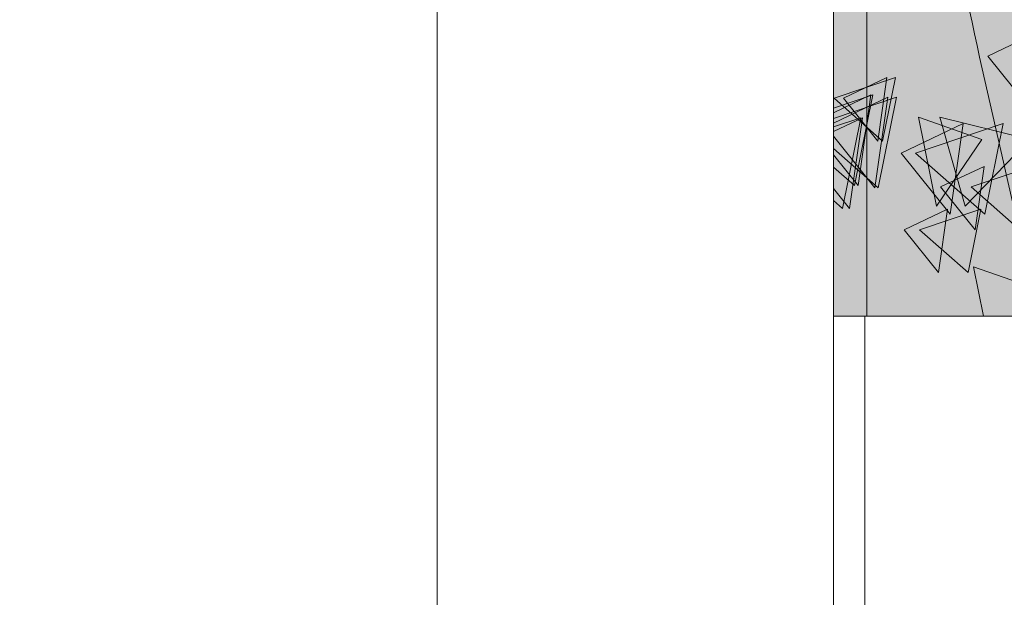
# Model space of a CAD drawing. Header units: millimetres. Extents: x -54722 to 267911, y -1116 to 19261.
# Tile 111 of 136: x 262359 to 262519, y 1348 to 1443. Entities that reach past the tile are written whole.
import ezdxf

# ---------------------------------------------------------------- set-up
doc = ezdxf.new("R2010")
doc.units = ezdxf.units.MM
for name, color, linetype, lineweight in [('A-WALL', 113, 'Continuous', 9), ('A-WALL-PATT', 111, 'Continuous', 9), ('L-PLNT', 71, 'Continuous', 9)]:
    doc.layers.add(name, color=color, linetype=linetype, lineweight=lineweight)

# ---------------------------------------------------------------- blocks, each defined once
blk = doc.blocks.new('FP_69-Façade Sud')
at = {"layer": 'A-WALL-PATT'}
blk.add_line((5927.63, 258.53), (5927.63, 1394.25), dxfattribs=at)
blk = doc.blocks.new('SBA_PLNT-DTL-GenericTree_02 - ANG-045-V70-Façade Sud')
at = {"layer": 'L-PLNT'}
for p, q in [((5947.63, 1436.57), (5957.73, 1441.38)), ((5955.62, 1426.61), (5947.63, 1436.57)), ((5924.16, 1429.71), (5931.22, 1433.07)), ((5931.22, 1433.07), (5929.75, 1422.73)), ((5922.51, 1427.35), (5928.62, 1430.26)), ((5922.51, 1425.67), (5931.37, 1429.88)), ((5929.75, 1422.73), (5924.16, 1429.71)), ((5928.62, 1430.26), (5926.52, 1415.49)), ((5931.37, 1429.88), (5929.26, 1415.11)), ((5922.51, 1424.3), (5927.23, 1426.55)), ((5927.23, 1426.55), (5925.13, 1411.78)), ((5939.28, 1412.16), (5936.34, 1426.65)), ((5936.34, 1426.65), (5946.68, 1423)), ((5933.53, 1420.78), (5943.63, 1425.59)), ((5943.63, 1425.59), (5941.53, 1410.82)), ((5929.26, 1415.11), (5922.51, 1423.52)), ((5946.68, 1423), (5939.28, 1412.16)), ((5926.52, 1415.49), (5922.51, 1420.48)), ((5941.53, 1410.82), (5933.53, 1420.78)), ((5939.97, 1415.27), (5947.04, 1418.63)), ((5947.04, 1418.63), (5945.57, 1408.3)), ((5925.13, 1411.78), (5922.51, 1415.04)), ((5945.57, 1408.3), (5939.97, 1415.27)), ((5934.02, 1408.31), (5941.09, 1411.68)), ((5941.09, 1411.68), (5939.62, 1401.34)), ((5939.62, 1401.34), (5934.02, 1408.31)), ((5946.97, 1394.25), (5945.34, 1402.26)), ((5945.34, 1402.26), (5955.68, 1398.62))]:
    blk.add_line(p, q, dxfattribs=at)
blk.add_open_spline([(5955.5, 1394.42), (5951.62, 1415.02), (5942.75, 1447.17), (5938.59, 1481.08), (5937.01, 1493.97)], degree=3, knots=[77.563957, 77.563957, 77.563957, 77.563957, 104.601537, 121.188751, 121.188751, 121.188751, 121.188751], dxfattribs=at)
blk = doc.blocks.new('SBA_PLNT-DTL-GenericTree_02 - ANG-135-V71-Façade Sud')
at = {"layer": 'L-PLNT'}
for p, q in [((5947.63, 1436.57), (5957.73, 1441.38)), ((5955.62, 1426.61), (5947.63, 1436.57)), ((5924.16, 1429.71), (5931.22, 1433.07)), ((5931.22, 1433.07), (5929.75, 1422.73)), ((5922.51, 1427.35), (5928.62, 1430.26)), ((5922.51, 1425.67), (5931.37, 1429.88)), ((5929.75, 1422.73), (5924.16, 1429.71)), ((5928.62, 1430.26), (5926.52, 1415.49)), ((5931.37, 1429.88), (5929.26, 1415.11)), ((5922.51, 1424.3), (5927.23, 1426.55)), ((5927.23, 1426.55), (5925.13, 1411.78)), ((5939.28, 1412.16), (5936.34, 1426.65)), ((5936.34, 1426.65), (5946.68, 1423)), ((5933.53, 1420.78), (5943.63, 1425.59)), ((5943.63, 1425.59), (5941.53, 1410.82)), ((5929.26, 1415.11), (5922.51, 1423.52)), ((5946.68, 1423), (5939.28, 1412.16)), ((5926.52, 1415.49), (5922.51, 1420.48)), ((5941.53, 1410.82), (5933.53, 1420.78)), ((5939.97, 1415.27), (5947.04, 1418.63)), ((5947.04, 1418.63), (5945.57, 1408.3)), ((5925.13, 1411.78), (5922.51, 1415.04)), ((5945.57, 1408.3), (5939.97, 1415.27)), ((5934.02, 1408.31), (5941.09, 1411.68)), ((5941.09, 1411.68), (5939.62, 1401.34)), ((5939.62, 1401.34), (5934.02, 1408.31)), ((5946.97, 1394.25), (5945.34, 1402.26)), ((5945.34, 1402.26), (5955.68, 1398.62))]:
    blk.add_line(p, q, dxfattribs=at)
blk.add_open_spline([(5955.5, 1394.42), (5951.62, 1415.02), (5942.75, 1447.17), (5938.59, 1481.08), (5937.01, 1493.97)], degree=3, knots=[77.563957, 77.563957, 77.563957, 77.563957, 104.601537, 121.188751, 121.188751, 121.188751, 121.188751], dxfattribs=at)
blk = doc.blocks.new('SBA_PLNT-DTL-GenericTree_02 - ANG-090-V72-Façade Sud')
at = {"layer": 'L-PLNT'}
for p, q in [((5927.92, 1457.03), (5927.92, 1442.27)), ((5927.92, 1441.38), (5927.92, 1455.86)), ((5927.92, 1455.46), (5927.92, 1440.69)), ((5927.92, 1454.88), (5927.92, 1440.11)), ((5927.92, 1454.87), (5927.92, 1440.1)), ((5927.92, 1455.86), (5927.92, 1441.09)), ((5927.92, 1453.21), (5927.92, 1438.44)), ((5927.92, 1442.27), (5927.92, 1452.23)), ((5927.92, 1452.21), (5927.92, 1441.38)), ((5927.92, 1452.02), (5927.92, 1437.25)), ((5927.92, 1451.71), (5927.92, 1436.94)), ((5927.92, 1451.31), (5927.92, 1436.54)), ((5927.92, 1451.28), (5927.92, 1440.95)), ((5927.92, 1450.96), (5927.92, 1436.19)), ((5927.92, 1440.69), (5927.92, 1450.65)), ((5927.92, 1450.21), (5927.92, 1439.87)), ((5927.92, 1450.19), (5927.92, 1439.85)), ((5927.92, 1440.11), (5927.92, 1450.08)), ((5927.92, 1440.1), (5927.92, 1450.07)), ((5927.92, 1441.09), (5927.92, 1451.06)), ((5927.92, 1435.05), (5927.92, 1449.54)), ((5927.92, 1438.44), (5927.92, 1448.4)), ((5927.92, 1447.97), (5927.92, 1437.64)), ((5927.92, 1440.95), (5927.92, 1447.92)), ((5927.92, 1447.31), (5927.92, 1436.98)), ((5927.92, 1437.25), (5927.92, 1447.22)), ((5927.92, 1436.94), (5927.92, 1446.91)), ((5927.92, 1439.87), (5927.92, 1446.85)), ((5927.92, 1439.85), (5927.92, 1446.82)), ((5927.92, 1441.7), (5927.92, 1446.51)), ((5927.92, 1446.51), (5927.92, 1431.74)), ((5927.92, 1436.54), (5927.92, 1446.5)), ((5927.92, 1436.19), (5927.92, 1446.15)), ((5927.92, 1445.89), (5927.92, 1435.05)), ((5927.92, 1445.89), (5927.92, 1435.55)), ((5927.92, 1440.71), (5927.92, 1445.51)), ((5927.92, 1445.51), (5927.92, 1430.74)), ((5927.92, 1441.26), (5927.92, 1444.63)), ((5927.92, 1444.63), (5927.92, 1434.29)), ((5927.92, 1437.64), (5927.92, 1444.61)), ((5927.92, 1439.7), (5927.92, 1444.5)), ((5927.92, 1444.5), (5927.92, 1429.74)), ((5927.92, 1439.23), (5927.92, 1444.04)), ((5927.92, 1444.04), (5927.92, 1429.27)), ((5927.92, 1436.98), (5927.92, 1443.95)), ((5927.92, 1437.76), (5927.92, 1442.56)), ((5927.92, 1442.56), (5927.92, 1427.79)), ((5927.92, 1435.55), (5927.92, 1442.53)), ((5927.92, 1439.16), (5927.92, 1442.53)), ((5927.92, 1442.53), (5927.92, 1432.19)), ((5927.92, 1439.14), (5927.92, 1442.5)), ((5927.92, 1442.5), (5927.92, 1432.17)), ((5927.92, 1437.1), (5927.92, 1441.91)), ((5927.92, 1441.91), (5927.92, 1427.14)), ((5927.92, 1431.74), (5927.92, 1441.7)), ((5927.92, 1427.17), (5927.92, 1441.65)), ((5927.92, 1441.65), (5927.92, 1438.01)), ((5927.92, 1438.29), (5927.92, 1441.65)), ((5927.92, 1441.65), (5927.92, 1431.31)), ((5927.92, 1438.24), (5927.92, 1441.61)), ((5927.92, 1441.61), (5927.92, 1431.27)), ((5927.92, 1436.57), (5927.92, 1441.38)), ((5927.92, 1441.38), (5927.92, 1426.61)), ((5927.92, 1434.29), (5927.92, 1441.26)), ((5927.92, 1436.4), (5927.92, 1441.21)), ((5927.92, 1441.21), (5927.92, 1426.44)), ((5927.92, 1430.74), (5927.92, 1440.71)), ((5927.92, 1435.38), (5927.92, 1440.19)), ((5927.92, 1440.19), (5927.92, 1425.42)), ((5927.92, 1436.77), (5927.92, 1440.13)), ((5927.92, 1440.13), (5927.92, 1429.79)), ((5927.92, 1429.74), (5927.92, 1439.7)), ((5927.92, 1434.85), (5927.92, 1439.66)), ((5927.92, 1439.66), (5927.92, 1424.89)), ((5927.92, 1436.22), (5927.92, 1439.58)), ((5927.92, 1439.58), (5927.92, 1429.24)), ((5927.92, 1429.27), (5927.92, 1439.23)), ((5927.92, 1432.19), (5927.92, 1439.16)), ((5927.92, 1432.17), (5927.92, 1439.14)), ((5927.92, 1434.22), (5927.92, 1439.03)), ((5927.92, 1439.03), (5927.92, 1424.26)), ((5927.92, 1435.61), (5927.92, 1438.97)), ((5927.92, 1438.97), (5927.92, 1428.63)), ((5927.92, 1434), (5927.92, 1438.81)), ((5927.92, 1438.81), (5927.92, 1424.04)), ((5927.92, 1435.12), (5927.92, 1438.48)), ((5927.92, 1438.48), (5927.92, 1428.15)), ((5927.92, 1431.31), (5927.92, 1438.29)), ((5927.92, 1431.27), (5927.92, 1438.24)), ((5927.92, 1438.01), (5927.92, 1427.17)), ((5927.92, 1433.2), (5927.92, 1438)), ((5927.92, 1438), (5927.92, 1423.23)), ((5927.92, 1427.79), (5927.92, 1437.76)), ((5927.92, 1427.14), (5927.92, 1437.1)), ((5927.92, 1431.98), (5927.92, 1436.79)), ((5927.92, 1436.79), (5927.92, 1422.02)), ((5927.92, 1429.79), (5927.92, 1436.77)), ((5927.92, 1426.61), (5927.92, 1436.57)), ((5927.92, 1426.44), (5927.92, 1436.4)), ((5927.92, 1431.43), (5927.92, 1436.24)), ((5927.92, 1436.24), (5927.92, 1421.47)), ((5927.92, 1429.24), (5927.92, 1436.22)), ((5927.92, 1430.88), (5927.92, 1435.69)), ((5927.92, 1435.69), (5927.92, 1420.92)), ((5927.92, 1428.63), (5927.92, 1435.61)), ((5927.92, 1425.42), (5927.92, 1435.38)), ((5927.92, 1420.85), (5927.92, 1435.33)), ((5927.92, 1435.33), (5927.92, 1431.68)), ((5927.92, 1428.15), (5927.92, 1435.12)), ((5927.92, 1430.06), (5927.92, 1434.87)), ((5927.92, 1434.87), (5927.92, 1420.1)), ((5927.92, 1424.89), (5927.92, 1434.85)), ((5927.92, 1431.04), (5927.92, 1434.41)), ((5927.92, 1434.41), (5927.92, 1424.07)), ((5927.92, 1430.98), (5927.92, 1434.34)), ((5927.92, 1434.34), (5927.92, 1424)), ((5927.92, 1424.26), (5927.92, 1434.22)), ((5927.92, 1429.3), (5927.92, 1434.11)), ((5927.92, 1434.11), (5927.92, 1419.34)), ((5927.92, 1424.04), (5927.92, 1434)), ((5927.92, 1430.37), (5927.92, 1433.73)), ((5927.92, 1433.73), (5927.92, 1423.39)), ((5927.92, 1423.23), (5927.92, 1433.2)), ((5927.92, 1429.71), (5927.92, 1433.07)), ((5927.92, 1433.07), (5927.92, 1422.73)), ((5927.92, 1429.62), (5927.92, 1432.99)), ((5927.92, 1432.99), (5927.92, 1422.65)), ((5927.92, 1422.02), (5927.92, 1431.98)), ((5927.92, 1431.68), (5927.92, 1420.85)), ((5927.92, 1421.47), (5927.92, 1431.43)), ((5927.92, 1426.53), (5927.92, 1431.34)), ((5927.92, 1431.34), (5927.92, 1416.57)), ((5927.92, 1424.07), (5927.92, 1431.04)), ((5927.92, 1424), (5927.92, 1430.98)), ((5927.92, 1420.92), (5927.92, 1430.88)), ((5927.92, 1423.39), (5927.92, 1430.37)), ((5927.92, 1425.45), (5927.92, 1430.26)), ((5927.92, 1430.26), (5927.92, 1415.49)), ((5927.92, 1420.1), (5927.92, 1430.06)), ((5927.92, 1425.07), (5927.92, 1429.88)), ((5927.92, 1429.88), (5927.92, 1415.11)), ((5927.92, 1422.73), (5927.92, 1429.71)), ((5927.92, 1422.65), (5927.92, 1429.62)), ((5927.92, 1426.09), (5927.92, 1429.45)), ((5927.92, 1429.45), (5927.92, 1419.11)), ((5927.92, 1419.34), (5927.92, 1429.3)), ((5927.92, 1425.87), (5927.92, 1429.23)), ((5927.92, 1429.23), (5927.92, 1418.89)), ((5927.92, 1423.74), (5927.92, 1428.55)), ((5927.92, 1428.55), (5927.92, 1413.78)), ((5927.92, 1423.3), (5927.92, 1428.11)), ((5927.92, 1428.11), (5927.92, 1413.34)), ((5927.92, 1422.98), (5927.92, 1427.78)), ((5927.92, 1427.78), (5927.92, 1413.02)), ((5927.92, 1424.04), (5927.92, 1427.41)), ((5927.92, 1427.41), (5927.92, 1417.07)), ((5927.92, 1423.53), (5927.92, 1426.9)), ((5927.92, 1426.9), (5927.92, 1416.56)), ((5927.92, 1422.08), (5927.92, 1426.89)), ((5927.92, 1426.89), (5927.92, 1412.12)), ((5927.92, 1422.01), (5927.92, 1426.82)), ((5927.92, 1426.82), (5927.92, 1412.05)), ((5927.92, 1412.16), (5927.92, 1426.65)), ((5927.92, 1426.65), (5927.92, 1423)), ((5927.92, 1421.74), (5927.92, 1426.55)), ((5927.92, 1426.55), (5927.92, 1411.78)), ((5927.92, 1416.57), (5927.92, 1426.53)), ((5927.92, 1423.03), (5927.92, 1426.4)), ((5927.92, 1426.4), (5927.92, 1416.06)), ((5927.92, 1419.11), (5927.92, 1426.09)), ((5927.92, 1418.89), (5927.92, 1425.87)), ((5927.92, 1420.78), (5927.92, 1425.59)), ((5927.92, 1425.59), (5927.92, 1410.82)), ((5927.92, 1415.49), (5927.92, 1425.45)), ((5927.92, 1415.11), (5927.92, 1425.07)), ((5927.92, 1420.21), (5927.92, 1425.02)), ((5927.92, 1425.02), (5927.92, 1410.25)), ((5927.92, 1419.81), (5927.92, 1424.62)), ((5927.92, 1424.62), (5927.92, 1409.85)), ((5927.92, 1419.33), (5927.92, 1424.14)), ((5927.92, 1424.14), (5927.92, 1409.37)), ((5927.92, 1417.07), (5927.92, 1424.04)), ((5927.92, 1419.16), (5927.92, 1423.97)), ((5927.92, 1423.97), (5927.92, 1409.2)), ((5927.92, 1413.78), (5927.92, 1423.74)), ((5927.92, 1418.75), (5927.92, 1423.56)), ((5927.92, 1423.56), (5927.92, 1408.79)), ((5927.92, 1416.56), (5927.92, 1423.53)), ((5927.92, 1413.34), (5927.92, 1423.3)), ((5927.92, 1416.06), (5927.92, 1423.03)), ((5927.92, 1423), (5927.92, 1412.16)), ((5927.92, 1413.02), (5927.92, 1422.98)), ((5927.92, 1412.12), (5927.92, 1422.08)), ((5927.92, 1412.05), (5927.92, 1422.01)), ((5927.92, 1416.98), (5927.92, 1421.79)), ((5927.92, 1421.79), (5927.92, 1407.02)), ((5927.92, 1411.78), (5927.92, 1421.74)), ((5927.92, 1416.31), (5927.92, 1421.11)), ((5927.92, 1421.11), (5927.92, 1406.34)), ((5927.92, 1417.73), (5927.92, 1421.09)), ((5927.92, 1421.09), (5927.92, 1410.75)), ((5927.92, 1416), (5927.92, 1420.8)), ((5927.92, 1420.8), (5927.92, 1406.03)), ((5927.92, 1410.82), (5927.92, 1420.78)), ((5927.92, 1415.76), (5927.92, 1420.57)), ((5927.92, 1420.57), (5927.92, 1405.8)), ((5927.92, 1405.84), (5927.92, 1420.32)), ((5927.92, 1420.32), (5927.92, 1416.68)), ((5927.92, 1415.42), (5927.92, 1420.22)), ((5927.92, 1420.22), (5927.92, 1405.45)), ((5927.92, 1410.25), (5927.92, 1420.21)), ((5927.92, 1409.85), (5927.92, 1419.81)), ((5927.92, 1416.13), (5927.92, 1419.49)), ((5927.92, 1419.49), (5927.92, 1409.16)), ((5927.92, 1409.37), (5927.92, 1419.33)), ((5927.92, 1409.2), (5927.92, 1419.16)), ((5927.92, 1414.33), (5927.92, 1419.14)), ((5927.92, 1419.14), (5927.92, 1404.37)), ((5927.92, 1408.79), (5927.92, 1418.75)), ((5927.92, 1415.27), (5927.92, 1418.63)), ((5927.92, 1418.63), (5927.92, 1408.3)), ((5927.92, 1414.85), (5927.92, 1418.21)), ((5927.92, 1418.21), (5927.92, 1407.87)), ((5927.92, 1410.75), (5927.92, 1417.73)), ((5927.92, 1412.81), (5927.92, 1417.62)), ((5927.92, 1417.62), (5927.92, 1402.85)), ((5927.92, 1407.02), (5927.92, 1416.98)), ((5927.92, 1412.03), (5927.92, 1416.84)), ((5927.92, 1416.84), (5927.92, 1402.07)), ((5927.92, 1416.68), (5927.92, 1405.84)), ((5927.92, 1413.01), (5927.92, 1416.37)), ((5927.92, 1416.37), (5927.92, 1406.03)), ((5927.92, 1413.01), (5927.92, 1416.37)), ((5927.92, 1416.37), (5927.92, 1406.03)), ((5927.92, 1406.34), (5927.92, 1416.31)), ((5927.92, 1409.16), (5927.92, 1416.13)), ((5927.92, 1406.03), (5927.92, 1416)), ((5927.92, 1412.55), (5927.92, 1415.92)), ((5927.92, 1415.92), (5927.92, 1405.58)), ((5927.92, 1405.8), (5927.92, 1415.76)), ((5927.92, 1405.45), (5927.92, 1415.42)), ((5927.92, 1408.3), (5927.92, 1415.27)), ((5927.92, 1407.87), (5927.92, 1414.85)), ((5927.92, 1404.37), (5927.92, 1414.33)), ((5927.92, 1410.35), (5927.92, 1413.72)), ((5927.92, 1413.72), (5927.92, 1403.38)), ((5927.92, 1410.23), (5927.92, 1413.6)), ((5927.92, 1413.6), (5927.92, 1403.26)), ((5927.92, 1406.03), (5927.92, 1413.01)), ((5927.92, 1406.03), (5927.92, 1413.01)), ((5927.92, 1402.85), (5927.92, 1412.81)), ((5927.92, 1405.58), (5927.92, 1412.55)), ((5927.92, 1408.95), (5927.92, 1412.31)), ((5927.92, 1412.31), (5927.92, 1401.97)), ((5927.92, 1407.42), (5927.92, 1412.23)), ((5927.92, 1412.23), (5927.92, 1397.46)), ((5927.92, 1402.07), (5927.92, 1412.03)), ((5927.92, 1408.53), (5927.92, 1411.89)), ((5927.92, 1411.89), (5927.92, 1401.55)), ((5927.92, 1408.52), (5927.92, 1411.88)), ((5927.92, 1411.88), (5927.92, 1401.54)), ((5927.92, 1408.31), (5927.92, 1411.68)), ((5927.92, 1411.68), (5927.92, 1401.34)), ((5927.92, 1406.84), (5927.92, 1411.65)), ((5927.92, 1411.65), (5927.92, 1396.88)), ((5927.92, 1405.66), (5927.92, 1410.47)), ((5927.92, 1410.47), (5927.92, 1395.7)), ((5927.92, 1403.38), (5927.92, 1410.35)), ((5927.92, 1403.26), (5927.92, 1410.23)), ((5927.92, 1410.05), (5927.92, 1399.71)), ((5927.92, 1410.05), (5927.92, 1399.71)), ((5927.92, 1405.02), (5927.92, 1409.83)), ((5927.92, 1409.83), (5927.92, 1395.06)), ((5927.92, 1404.7), (5927.92, 1409.51)), ((5927.92, 1409.51), (5927.92, 1394.74)), ((5927.92, 1401.97), (5927.92, 1408.95)), ((5927.92, 1403.98), (5927.92, 1408.78)), ((5927.92, 1408.78), (5927.92, 1394.25)), ((5927.92, 1401.55), (5927.92, 1408.53)), ((5927.92, 1401.54), (5927.92, 1408.52)), ((5927.92, 1403.68), (5927.92, 1408.48)), ((5927.92, 1408.48), (5927.92, 1394.25)), ((5927.92, 1401.34), (5927.92, 1408.31)), ((5927.92, 1403.41), (5927.92, 1408.22)), ((5927.92, 1408.22), (5927.92, 1394.25)), ((5927.92, 1403.36), (5927.92, 1408.17)), ((5927.92, 1408.17), (5927.92, 1394.25)), ((5927.92, 1404.78), (5927.92, 1408.15)), ((5927.92, 1408.15), (5927.92, 1397.81)), ((5927.92, 1403.31), (5927.92, 1408.12)), ((5927.92, 1408.12), (5927.92, 1394.25)), ((5927.92, 1404.15), (5927.92, 1407.52)), ((5927.92, 1407.52), (5927.92, 1397.18)), ((5927.92, 1404.07), (5927.92, 1407.43)), ((5927.92, 1407.43), (5927.92, 1397.1)), ((5927.92, 1397.46), (5927.92, 1407.42)), ((5927.92, 1404.01), (5927.92, 1407.38)), ((5927.92, 1407.38), (5927.92, 1397.04)), ((5927.92, 1396.88), (5927.92, 1406.84)), ((5927.92, 1399.71), (5927.92, 1406.68)), ((5927.92, 1399.71), (5927.92, 1406.68)), ((5927.92, 1395.7), (5927.92, 1405.66)), ((5927.92, 1401.96), (5927.92, 1405.33)), ((5927.92, 1405.33), (5927.92, 1394.99)), ((5927.92, 1395.06), (5927.92, 1405.02)), ((5927.92, 1399.98), (5927.92, 1404.78)), ((5927.92, 1404.78), (5927.92, 1394.25)), ((5927.92, 1397.81), (5927.92, 1404.78)), ((5927.92, 1394.74), (5927.92, 1404.7)), ((5927.92, 1397.18), (5927.92, 1404.15)), ((5927.92, 1397.1), (5927.92, 1404.07)), ((5927.92, 1397.04), (5927.92, 1404.01)), ((5927.92, 1394.25), (5927.92, 1403.98)), ((5927.92, 1394.25), (5927.92, 1403.68)), ((5927.92, 1398.67), (5927.92, 1403.47)), ((5927.92, 1403.47), (5927.92, 1394.25)), ((5927.92, 1394.25), (5927.92, 1403.41)), ((5927.92, 1394.25), (5927.92, 1403.36)), ((5927.92, 1394.25), (5927.92, 1403.31)), ((5927.92, 1398.38), (5927.92, 1403.18)), ((5927.92, 1403.18), (5927.92, 1394.25)), ((5927.92, 1397.66), (5927.92, 1402.46)), ((5927.92, 1402.46), (5927.92, 1394.25)), ((5927.92, 1398.95), (5927.92, 1402.31)), ((5927.92, 1402.31), (5927.92, 1394.25)), ((5927.92, 1397.45), (5927.92, 1402.26)), ((5927.92, 1402.26), (5927.92, 1394.25)), ((5927.92, 1394.25), (5927.92, 1402.26)), ((5927.92, 1402.26), (5927.92, 1398.62)), ((5927.92, 1398.8), (5927.92, 1402.16)), ((5927.92, 1402.16), (5927.92, 1394.25)), ((5927.92, 1394.99), (5927.92, 1401.96)), ((5927.92, 1398.23), (5927.92, 1401.6)), ((5927.92, 1401.6), (5927.92, 1394.25)), ((5927.92, 1397.83), (5927.92, 1401.19)), ((5927.92, 1401.19), (5927.92, 1394.25)), ((5927.92, 1397.75), (5927.92, 1401.11)), ((5927.92, 1401.11), (5927.92, 1394.25)), ((5927.92, 1397.69), (5927.92, 1401.05)), ((5927.92, 1401.05), (5927.92, 1394.25)), ((5927.92, 1395.8), (5927.92, 1400.6)), ((5927.92, 1400.6), (5927.92, 1394.25)), ((5927.92, 1395.62), (5927.92, 1400.43)), ((5927.92, 1400.43), (5927.92, 1394.25)), ((5927.92, 1396.84), (5927.92, 1400.21)), ((5927.92, 1400.21), (5927.92, 1394.25)), ((5927.92, 1394.25), (5927.92, 1399.98)), ((5927.92, 1394.54), (5927.92, 1399.35)), ((5927.92, 1399.35), (5927.92, 1394.25)), ((5927.92, 1394.25), (5927.92, 1398.95)), ((5927.92, 1394.25), (5927.92, 1398.8)), ((5927.92, 1394.25), (5927.92, 1398.67)), ((5927.92, 1398.62), (5927.92, 1394.25)), ((5927.92, 1395.19), (5927.92, 1398.56)), ((5927.92, 1398.56), (5927.92, 1394.25)), ((5927.92, 1394.25), (5927.92, 1398.42)), ((5927.92, 1398.42), (5927.92, 1394.78)), ((5927.92, 1394.25), (5927.92, 1398.38)), ((5927.92, 1394.25), (5927.92, 1398.23)), ((5927.92, 1394.25), (5927.92, 1397.83)), ((5927.92, 1394.25), (5927.92, 1397.75)), ((5927.92, 1394.25), (5927.92, 1397.69)), ((5927.92, 1394.25), (5927.92, 1397.66)), ((5927.92, 1394.25), (5927.92, 1397.45)), ((5927.92, 1394.25), (5927.92, 1396.84)), ((5927.92, 1394.25), (5927.92, 1395.99)), ((5927.92, 1395.99), (5927.92, 1394.25)), ((5927.92, 1394.25), (5927.92, 1395.94)), ((5927.92, 1395.94), (5927.92, 1394.25)), ((5927.92, 1394.25), (5927.92, 1395.8)), ((5927.92, 1394.25), (5927.92, 1395.62)), ((5927.92, 1394.25), (5927.92, 1395.44)), ((5927.92, 1395.44), (5927.92, 1394.25))]:
    blk.add_line(p, q, dxfattribs=at)
for points, knots in [([(5927.92, 1394.42), (5927.92, 1415.02), (5927.92, 1447.17), (5927.92, 1481.08), (5927.92, 1493.97)], [77.563957, 77.563957, 77.563957, 77.563957, 104.601537, 121.188751, 121.188751, 121.188751, 121.188751]), ([(5927.92, 1394.43), (5927.92, 1411.85), (5927.92, 1440.09), (5927.92, 1460.28), (5927.92, 1468.39)], [79.734837, 79.734837, 79.734837, 79.734837, 101.472023, 116.062061, 116.062061, 116.062061, 116.062061]), ([(5927.92, 1394.23), (5927.92, 1408.21), (5927.92, 1434.36), (5927.92, 1450.49), (5927.92, 1457.8)], [82.548867, 82.548867, 82.548867, 82.548867, 100.142599, 114.756071, 114.756071, 114.756071, 114.756071]), ([(5927.92, 1394.31), (5927.92, 1398.79), (5927.92, 1415.42), (5927.92, 1426.65), (5927.92, 1435.03)], [2.4417687, 2.4417687, 2.4417687, 2.4417687, 2.4953639, 2.6533727, 2.6533727, 2.6533727, 2.6533727]), ([(5927.92, 1425.02), (5927.92, 1416.47), (5927.92, 1406.2), (5927.92, 1395.98), (5927.92, 1394.26)], [0, 0, 0, 0, 10.843708, 13.033742, 13.033742, 13.033742, 13.033742]), ([(5927.92, 1394.27), (5927.92, 1398.11), (5927.92, 1407.23), (5927.92, 1416.47), (5927.92, 1421.81)], [120.696272, 120.696272, 120.696272, 120.696272, 125.628245, 132.410708, 132.410708, 132.410708, 132.410708]), ([(5927.92, 1394.27), (5927.92, 1394.89), (5927.92, 1397.11), (5927.92, 1402.01), (5927.92, 1406.27), (5927.92, 1408.93)], [26.404883, 26.404883, 26.404883, 26.404883, 27.192063, 29.224257, 32.628165, 32.628165, 32.628165, 32.628165]), ([(5927.92, 1394.38), (5927.92, 1395.52), (5927.92, 1397.86), (5927.92, 1399.88), (5927.92, 1400.92)], [27.734842, 27.734842, 27.734842, 27.734842, 29.165757, 30.680549, 30.680549, 30.680549, 30.680549])]:
    blk.add_open_spline(points, degree=3, knots=knots, dxfattribs=at)
for points in [[(5927.92, 1394.25), (5927.92, 1402.61), (5927.92, 1410.97), (5927.92, 1419.33)], [(5927.92, 1394.27), (5927.92, 1396.22), (5927.92, 1398.17), (5927.92, 1400.12)]]:
    blk.add_open_spline(points, degree=3, dxfattribs=at)
blk = doc.blocks.new('SBA_PLNT-DTL-GenericTree_02 - ANG-000-V73-Façade Sud')
at = {"layer": 'L-PLNT'}
for p, q in [((5922.6, 1429.71), (5932.59, 1433.07)), ((5932.59, 1433.07), (5930.51, 1422.73)), ((5922.51, 1428.11), (5928.91, 1430.26)), ((5922.51, 1426.42), (5932.79, 1429.88)), ((5930.51, 1422.73), (5922.6, 1429.71)), ((5928.91, 1430.26), (5925.94, 1415.49)), ((5932.79, 1429.88), (5929.81, 1415.11)), ((5922.51, 1425.05), (5926.95, 1426.55)), ((5926.95, 1426.55), (5923.97, 1411.78)), ((5943.98, 1412.16), (5939.82, 1426.65)), ((5939.82, 1426.65), (5954.44, 1423)), ((5935.86, 1420.78), (5950.14, 1425.59)), ((5950.14, 1425.59), (5947.16, 1410.82)), ((5954.44, 1423), (5943.98, 1412.16)), ((5929.81, 1415.11), (5922.51, 1421.55)), ((5947.16, 1410.82), (5935.86, 1420.78)), ((5925.94, 1415.49), (5922.51, 1418.51)), ((5944.96, 1415.27), (5954.96, 1418.63)), ((5952.88, 1408.3), (5944.96, 1415.27)), ((5923.97, 1411.78), (5922.51, 1413.06)), ((5936.55, 1408.31), (5946.54, 1411.68)), ((5946.54, 1411.68), (5944.46, 1401.34)), ((5944.46, 1401.34), (5936.55, 1408.31))]:
    blk.add_line(p, q, dxfattribs=at)
blk.add_open_spline([(5966.92, 1394.42), (5961.44, 1415.02), (5948.89, 1447.17), (5943.01, 1481.08), (5940.77, 1493.97)], degree=3, knots=[77.563957, 77.563957, 77.563957, 77.563957, 104.601537, 121.188751, 121.188751, 121.188751, 121.188751], dxfattribs=at)

msp = doc.modelspace()

# ---------------------------------------------------------------- hatches: boundary and pattern name
at = {"layer": 'A-WALL-PATT'}
msp.add_hatch(color=256, dxfattribs=at).paths.add_polyline_path([(262491.15, 1394.25), (262717.87, 1394.25), (262717.87, 2852.92), (262840.65, 2852.92), (262840.65, 1956.81), (262772.87, 1956.81), (262772.87, 1394.25), (262853.1, 1394.25), (262853.07, 3228.82), (262838.1, 3223.37), (262253.1, 3223.37), (262253.1, 1602.34), (262491.15, 1602.34), (262491.15, 1538.72)])
h = msp.add_hatch(dxfattribs=at)
h.set_pattern_fill('FP_17', color=256, style=0, pattern_type=2)
h.set_pattern_definition([(90, (268426.51, 0), (-100, 6e-15), [])])
h.paths.add_polyline_path([(257154.1, 150), (262491.15, 150), (262491.15, 1602.34), (253235.22, 1602.34), (253235.22, 210), (253633.41, 210), (253633.41, 150), (257117.06, 150)])

# ---------------------------------------------------------------- linework, layer by layer
at = {"layer": 'A-WALL'}
for p, q in [((262491.15, 150), (262491.15, 1602.34)), ((262491.15, 1394.25), (263112.87, 1394.25))]:
    msp.add_line(p, q, dxfattribs=at)

# ---------------------------------------------------------------- block references
msp.add_blockref('FP_69-Façade Sud', (256568.64, 0), dxfattribs=at)
at = {"layer": 'L-PLNT'}
for name in ['SBA_PLNT-DTL-GenericTree_02 - ANG-000-V73-Façade Sud', 'SBA_PLNT-DTL-GenericTree_02 - ANG-045-V70-Façade Sud', 'SBA_PLNT-DTL-GenericTree_02 - ANG-135-V71-Façade Sud', 'SBA_PLNT-DTL-GenericTree_02 - ANG-090-V72-Façade Sud']:
    msp.add_blockref(name, (256568.64, 0), dxfattribs=at)

doc.saveas('drawing.dxf')
